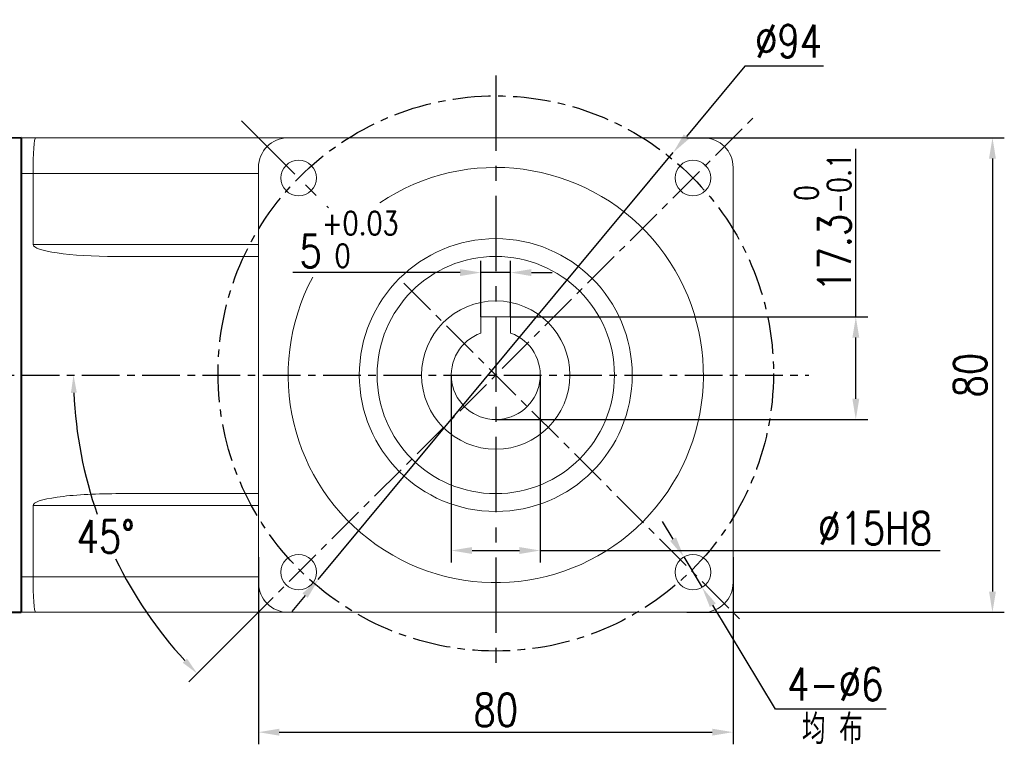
# Model space of a CAD drawing. Header units: inches. Extents: x -753 to 5070, y -3075 to 1581.
# Tile 135 of 178: x 3751 to 3917, y 187 to 310. Entities that reach past the tile are written whole.
import ezdxf

# ---------------------------------------------------------------- set-up
doc = ezdxf.new("R2010")
doc.units = ezdxf.units.IN
doc.header["$LTSCALE"] = 10
doc.header["$MEASUREMENT"] = 0
doc.linetypes.add('CENTER', pattern=[10.16, 6.35, -1.27, 1.27, -1.27])
for name, color, linetype in [('1轮廓实线层', 7, 'Continuous'), ('3中心线层', 1, 'CENTER'), ('6文字层', 3, 'Continuous'), ('7标注层', 4, 'Continuous')]:
    doc.layers.add(name, color=color, linetype=linetype)
doc.layers.add('图层2', color=4, linetype='Continuous', lineweight=40)
doc.styles.add('PC_TEXTSTYLE', font='isocp.shx', dxfattribs={"width": 0.8, "bigfont": 'HZFS.SHX'})
doc.styles.add('TH_GBDIM', font='romans.shx', dxfattribs={"width": 0.8, "bigfont": 'gbcbig.shx'})
doc.dimstyles.new('TH_GBDIM', dxfattribs={"dimtxt": 3.5, "dimasz": 2.5, "dimexe": 2, "dimexo": 0, "dimgap": 1, "dimtad": 1, "dimdec": 4, "dimdsep": 46, "dimtxsty": 'TH_GBDIM', "dimcen": 0.09, "dimclrd": 4, "dimclre": 4, "dimclrt": 3, "dimadec": 0, "dimazin": 0, "dimtfac": 1, "dimtdec": 4, "dimtmove": 0, "dimatfit": 3, "dimfxl": 1, "dimtzin": 0, "dimarcsym": 0})
doc.dimstyles.new('角度标注', dxfattribs={"dimtxt": 3.5, "dimasz": 3, "dimexe": 2, "dimexo": 0, "dimgap": 1, "dimtad": 1, "dimtih": 1, "dimtoh": 1, "dimdsep": 46, "dimtxsty": 'PC_TEXTSTYLE', "dimsah": 1, "dimcen": 0.09, "dimclrd": 4, "dimclrt": 3, "dimadec": 0, "dimazin": 0, "dimtfac": 0.7, "dimtmove": 0, "dimatfit": 0, "dimfxl": 1, "dimtzin": 0, "dimarcsym": 0})

# ---------------------------------------------------------------- blocks, each defined once
blk = doc.blocks.new('*D21')
at = {"layer": '7标注层', "color": 4, "lineweight": -2, "transparency": 16777216}
for p, q in [((3863.48, 289.73), (3917, 289.73)), ((3915, 286.23), (3915, 213.23)), ((3863.48, 209.73), (3917, 209.73))]:
    blk.add_line(p, q, dxfattribs=at)
at = {"layer": '7标注层', "color": 4, "transparency": 16777216}
for points in [[(3914.42, 286.23), (3915.58, 286.23), (3915, 289.73)], [(3914.42, 213.23), (3915.58, 213.23), (3915, 209.73)]]:
    blk.add_solid(points, dxfattribs=at)
at = {"layer": 'Defpoints', "color": 0, "transparency": 16777216}
for p in [(3863.48, 289.73), (3863.48, 209.73), (3915, 209.73)]:
    blk.add_point(p, dxfattribs=at)
at = {"layer": '7标注层', "color": 3, "transparency": 16777216, "insert": (3911.25, 249.73), "char_height": 5.5, "attachment_point": 5, "rotation": 90, "style": 'TH_GBDIM'}
blk.add_mtext('{80}{}{}', dxfattribs=at)
blk = doc.blocks.new('*D22')
at = {"layer": '7标注层', "color": 4, "lineweight": -2, "transparency": 16777216}
for p, q in [((3791.28, 219.02), (3791.28, 187.51)), ((3871.28, 219.02), (3871.28, 187.51)), ((3794.78, 189.51), (3867.78, 189.51))]:
    blk.add_line(p, q, dxfattribs=at)
at = {"layer": '7标注层', "color": 4, "transparency": 16777216}
for points in [[(3794.78, 190.09), (3794.78, 188.93), (3791.28, 189.51)], [(3867.78, 190.09), (3867.78, 188.93), (3871.28, 189.51)]]:
    blk.add_solid(points, dxfattribs=at)
at = {"layer": 'Defpoints', "color": 0, "transparency": 16777216}
for p in [(3791.28, 219.02), (3871.28, 219.02), (3871.28, 189.51)]:
    blk.add_point(p, dxfattribs=at)
at = {"layer": '7标注层', "color": 3, "transparency": 16777216, "insert": (3831.28, 193.26), "char_height": 5.5, "attachment_point": 5, "style": 'TH_GBDIM'}
blk.add_mtext('{80}{}{}', dxfattribs=at)
blk = doc.blocks.new('*D23')
at = {"layer": '7标注层', "color": 4, "lineweight": -2, "transparency": 16777216}
for p, q in [((3873.27, 301.79), (3863.43, 289.94)), ((3886.51, 301.79), (3873.27, 301.79)), ((3801.37, 215.24), (3861.19, 287.25)), ((3799.13, 212.54), (3796.9, 209.85))]:
    blk.add_line(p, q, dxfattribs=at)
at = {"layer": '7标注层', "color": 4, "transparency": 16777216}
for points in [[(3862.98, 290.31), (3863.88, 289.57), (3861.19, 287.25)], [(3798.69, 212.92), (3799.58, 212.17), (3801.37, 215.24)]]:
    blk.add_solid(points, dxfattribs=at)
at = {"layer": 'Defpoints', "color": 0, "transparency": 16777216}
for p in [(3861.19, 287.25), (3801.37, 215.24)]:
    blk.add_point(p, dxfattribs=at)
at = {"layer": '7标注层', "color": 3, "transparency": 16777216, "insert": (3880.64, 306.04), "char_height": 5.5, "attachment_point": 5, "style": 'TH_GBDIM'}
blk.add_mtext('{∅94}{}{}', dxfattribs=at)
blk = doc.blocks.new('*D24')
at = {"layer": '7标注层', "color": 4, "lineweight": -2, "transparency": 16777216}
for p, q in [((3828.78, 259.53), (3828.78, 269.01)), ((3833.78, 259.53), (3833.78, 269.01)), ((3825.28, 267.01), (3797.1, 267.01)), ((3833.78, 267.01), (3828.78, 267.01)), ((3837.28, 267.01), (3840.78, 267.01))]:
    blk.add_line(p, q, dxfattribs=at)
at = {"layer": '7标注层', "color": 4, "transparency": 16777216}
for points in [[(3825.28, 267.59), (3825.28, 266.42), (3828.78, 267.01)], [(3837.28, 267.59), (3837.28, 266.42), (3833.78, 267.01)]]:
    blk.add_solid(points, dxfattribs=at)
at = {"layer": 'Defpoints', "color": 0, "transparency": 16777216}
for p in [(3833.78, 267.01), (3828.78, 259.53), (3833.78, 259.53)]:
    blk.add_point(p, dxfattribs=at)
at = {"layer": '7标注层', "color": 3, "transparency": 16777216, "insert": (3806.54, 272.59), "char_height": 5.5, "attachment_point": 5, "style": 'TH_GBDIM'}
blk.add_mtext('{5}{}{\\H0.7143x;\\S+0.03^  0;}', dxfattribs=at)
blk = doc.blocks.new('*D25')
at = {"layer": '7标注层', "color": 4, "lineweight": -2, "transparency": 16777216}
for p, q in [((3891.97, 259.53), (3891.97, 287.87)), ((3833.78, 259.53), (3893.97, 259.53)), ((3891.97, 245.73), (3891.97, 256.03)), ((3831.28, 242.23), (3893.97, 242.23))]:
    blk.add_line(p, q, dxfattribs=at)
at = {"layer": '7标注层', "color": 4, "transparency": 16777216}
for points in [[(3891.39, 256.03), (3892.55, 256.03), (3891.97, 259.53)], [(3891.39, 245.73), (3892.55, 245.73), (3891.97, 242.23)]]:
    blk.add_solid(points, dxfattribs=at)
at = {"layer": 'Defpoints', "color": 0, "transparency": 16777216}
for p in [(3833.78, 259.53), (3831.28, 242.23), (3891.97, 242.23)]:
    blk.add_point(p, dxfattribs=at)
at = {"layer": '7标注层', "color": 3, "transparency": 16777216, "insert": (3886.39, 275.45), "char_height": 5.5, "attachment_point": 5, "rotation": 90, "style": 'TH_GBDIM'}
blk.add_mtext('17.3{\\H0.7143x;\\S 0^ -0.1;}', dxfattribs=at)
blk = doc.blocks.new('*D26')
at = {"layer": '7标注层', "color": 0, "lineweight": -2, "ltscale": 0.2, "transparency": 16777216}
blk.add_line((3789.28, 207.73), (3779.54, 197.98), dxfattribs=at)
at = {"layer": '7标注层', "color": 4, "lineweight": -2, "ltscale": 0.2, "transparency": 16777216}
for start, end in [(182.4152, 199.2685), (205.8089, 222.5848)]:
    blk.add_arc((3831.28, 249.73), 71.17, start, end, dxfattribs=at)
at = {"layer": '7标注层', "color": 4, "ltscale": 0.2, "transparency": 16777216}
for points in [[(3759.67, 246.72), (3760.67, 246.74), (3760.11, 249.73)], [(3779.24, 201.91), (3778.52, 201.22), (3780.95, 199.4)]]:
    blk.add_solid(points, dxfattribs=at)
at = {"layer": 'Defpoints', "color": 0, "ltscale": 0.2, "transparency": 16777216}
for p in [(3874.77, 293.21), (3658.25, 249.73), (3884.04, 249.73), (3762.53, 231.31), (3789.28, 207.73)]:
    blk.add_point(p, dxfattribs=at)
at = {"layer": '7标注层', "color": 3, "ltscale": 0.2, "transparency": 16777216, "insert": (3765.53, 222.49), "char_height": 5.5, "attachment_point": 5, "style": 'TH_GBDIM'}
blk.add_mtext('45°', dxfattribs=at)
blk = doc.blocks.new('*D213')
at = {"layer": '7标注层', "color": 4, "lineweight": -2, "transparency": 16777216}
for p, q in [((3861.17, 222.06), (3859.36, 225.06)), ((3862.97, 219.06), (3866.06, 213.92)), ((3878.42, 193.37), (3867.86, 210.92)), ((3897.1, 193.37), (3878.42, 193.37))]:
    blk.add_line(p, q, dxfattribs=at)
at = {"layer": '7标注层', "color": 4, "transparency": 16777216}
for points in [[(3861.67, 222.36), (3860.67, 221.76), (3862.97, 219.06)], [(3868.36, 211.22), (3867.36, 210.62), (3866.06, 213.92)]]:
    blk.add_solid(points, dxfattribs=at)
at = {"layer": 'Defpoints', "color": 0, "transparency": 16777216}
for p in [(3862.97, 219.06), (3866.06, 213.92)]:
    blk.add_point(p, dxfattribs=at)
at = {"layer": '7标注层', "color": 3, "transparency": 16777216, "insert": (3888.51, 197.62), "char_height": 5.5, "attachment_point": 5, "style": 'TH_GBDIM'}
blk.add_mtext('{4-∅6}{}{}', dxfattribs=at)
blk = doc.blocks.new('*D214')
at = {"layer": '7标注层', "color": 4, "lineweight": -2, "transparency": 16777216}
for p, q in [((3823.78, 249.73), (3823.78, 218.14)), ((3838.78, 249.73), (3838.78, 218.14)), ((3827.28, 220.14), (3835.28, 220.14)), ((3838.78, 220.14), (3906.17, 220.14))]:
    blk.add_line(p, q, dxfattribs=at)
at = {"layer": '7标注层', "color": 4, "transparency": 16777216}
for points in [[(3827.28, 220.72), (3827.28, 219.56), (3823.78, 220.14)], [(3835.28, 220.72), (3835.28, 219.56), (3838.78, 220.14)]]:
    blk.add_solid(points, dxfattribs=at)
at = {"layer": 'Defpoints', "color": 0, "transparency": 16777216}
for p in [(3823.78, 249.73), (3838.78, 249.73), (3838.78, 220.14)]:
    blk.add_point(p, dxfattribs=at)
at = {"layer": '7标注层', "color": 3, "transparency": 16777216, "insert": (3895.22, 223.89), "char_height": 5.5, "attachment_point": 5, "style": 'TH_GBDIM'}
blk.add_mtext('\\A1;%%c15H8', dxfattribs=at)

msp = doc.modelspace()

# ---------------------------------------------------------------- linework, layer by layer
at = {"color": 7, "linetype": 'Continuous', "lineweight": 15}
for p, q in [((3828.782, 256.798), (3828.782, 259.527)), ((3828.782, 259.527), (3833.782, 259.527)), ((3833.782, 259.527), (3833.782, 257.851))]:
    msp.add_line(p, q, dxfattribs=at)
for radius in [23, 20, 12.5, 12.5]:
    msp.add_circle((3831.282, 249.727), radius, dxfattribs=at)
for radius, start, end in [(35, 151.84956, 123.93059), (7.5, 109.47122, 70.52878)]:
    msp.add_arc((3831.282, 249.727), radius, start, end, dxfattribs=at)
for points, knots in [([(3828.782, 259.366), (3828.782, 259.103), (3828.782, 258.753), (3828.782, 258.401), (3828.782, 258.313), (3828.782, 257.808), (3828.782, 257.303), (3828.782, 256.798)], [0, 0, 0, 0, 0.7491555, 1, 1, 1, 2.4345731, 2.4345731, 2.4345731, 2.4345731]), ([(3833.782, 256.798), (3833.782, 256.886), (3833.782, 257.238), (3833.782, 257.588), (3833.782, 257.851)], [0, 0, 0, 0, 0.25084452, 1, 1, 1, 1])]:
    msp.add_open_spline(points, degree=3, knots=knots, dxfattribs=at)
at = {"layer": '1轮廓实线层', "color": 7, "linetype": 'Continuous', "lineweight": 15}
for p, q in [((3751.283, 289.726), (3753.715, 289.726)), ((3753.715, 289.726), (3796.283, 289.726)), ((3866.282, 289.726), (3796.283, 289.726)), ((3791.283, 284.726), (3791.283, 214.727)), ((3871.282, 214.727), (3871.282, 284.726)), ((3753.283, 283.726), (3751.283, 283.726)), ((3791.283, 283.726), (3753.283, 283.726)), ((3753.283, 271.727), (3753.283, 283.726)), ((3753.283, 271.727), (3791.283, 271.727)), ((3791.283, 269.727), (3767.245, 269.727)), ((3767.245, 229.727), (3791.283, 229.727)), ((3753.283, 227.727), (3753.283, 215.727)), ((3791.283, 227.727), (3753.283, 227.727)), ((3751.283, 215.727), (3753.283, 215.727)), ((3753.283, 215.727), (3791.283, 215.727)), ((3753.715, 209.727), (3751.283, 209.727)), ((3796.283, 209.727), (3753.715, 209.727)), ((3796.283, 209.727), (3866.282, 209.727))]:
    msp.add_line(p, q, dxfattribs=at)
at = {"layer": '1轮廓实线层'}
msp.add_line((3751.283, 249.726), (3751.283, 282.996), dxfattribs=at)
at = {"layer": '1轮廓实线层', "color": 7, "linetype": 'Continuous', "lineweight": 15}
for centre in [(3798.049, 282.96), (3864.516, 282.96), (3798.049, 216.493), (3864.516, 216.493)]:
    msp.add_circle(centre, 3, dxfattribs=at)
for centre, start, end in [((3796.283, 284.726), 90, 180), ((3866.282, 284.726), 0, 90), ((3796.283, 214.727), 180, 270), ((3866.282, 214.727), 270, 0)]:
    msp.add_arc(centre, 5, start, end, dxfattribs=at)
for centre, major_axis, ratio, start_param, end_param in [((3753.715, 283.726), (0, -6), 0.0719933, 3.1415927, 4.712389), ((3767.245, 271.727), (-13.962, 0), 0.1432442, 0, 1.5707963), ((3767.245, 227.727), (13.962, 0), 0.1432442, 1.5707963, 3.1415927), ((3753.715, 215.727), (0, -6), 0.0719933, 4.712389, 6.2831853)]:
    msp.add_ellipse(centre, major_axis=major_axis, ratio=ratio, start_param=start_param, end_param=end_param, dxfattribs=at)
at = {"layer": '3中心线层', "ltscale": 0.2}
for p, q in [((3831.282, 300.249), (3831.282, 200.405)), ((3788.419, 292.59), (3803.077, 277.932))]:
    msp.add_line(p, q, dxfattribs=at)
at = {"layer": '3中心线层', "ltscale": 0.1}
for p, q in [((3789.282, 207.726), (3874.77, 293.214)), ((3815.794, 265.215), (3872.439, 208.57)), ((3619.298, 249.727), (3884.036, 249.727))]:
    msp.add_line(p, q, dxfattribs=at)
msp.add_circle((3831.282, 249.998), 46.808, dxfattribs=at)
at = {"layer": '图层2', "color": 0}
for p, q in [((3751.283, 289.726), (3743.283, 289.643)), ((3751.283, 289.726), (3751.283, 209.726)), ((3743.283, 209.81), (3751.283, 209.726))]:
    msp.add_line(p, q, dxfattribs=at)

# ---------------------------------------------------------------- texts
at = {"layer": '6文字层', "insert": (3882.876, 192.524), "char_height": 5, "width": 38.96783, "attachment_point": 1, "style": 'PC_TEXTSTYLE'}
msp.add_mtext('{\\C3;均 布}', dxfattribs=at)

# ---------------------------------------------------------------- dimensions: what is measured, and where the dimension line sits
at = {"layer": '7标注层'}
for p1, p2, text, picture, middle in [((3801.371, 215.237), (3861.193, 287.247), '{<>}{}{}', '*D23', (3880.639, 301.786)), ((3862.971, 219.064), (3866.062, 213.922), '{4-<>}{}{}', '*D213', (3888.508, 193.366))]:
    dim = msp.add_diameter_dim_2p(p1=p1, p2=p2, text=text, dimstyle='TH_GBDIM', override={"dimtxt": 5.5, "dimasz": 3.5, "dimgap": 1.5, "dimtoh": 1, "dimdec": 0}, dxfattribs=at)
    dim.commit()
    dim.dimension.update_dxf_attribs({"geometry": picture, "text_midpoint": middle, "dimtype": 163})
at = {"layer": '7标注层', "ltscale": 0.2}
dim = msp.add_angular_dim_2l(base=(3762.533, 231.306), line1=((3658.252, 249.727), (3884.036, 249.727)), line2=((3789.282, 207.726), (3874.77, 293.214)), dimstyle='角度标注', override={"dimtxt": 5.5, "dimdec": 0, "dimtxsty": 'TH_GBDIM'}, dxfattribs=at)
dim.commit()
dim.dimension.update_dxf_attribs({"geometry": '*D26', "text_midpoint": (3765.526, 222.49)})
at = {"layer": '7标注层'}
for base, p1, p2, text, picture, middle in [((3914.998, 209.727), (3863.476, 289.726), (3863.476, 209.727), '{<>}{}{}', '*D21', (3914.998, 249.727)), ((3891.971, 242.227), (3833.782, 259.527), (3831.282, 242.227), '<>{\\H0.7143x;\\S 0^ -0.1;}', '*D25', (3891.971, 275.446))]:
    dim = msp.add_linear_dim(base=base, p1=p1, p2=p2, angle=90, text=text, dimstyle='TH_GBDIM', override={"dimtxt": 5.5, "dimasz": 3.5, "dimdec": 1, "dimadec": 1}, dxfattribs=at)
    dim.commit()
    dim.dimension.update_dxf_attribs({"geometry": picture, "text_midpoint": middle, "dimtype": 160})
for base, p1, p2, text, override, picture, middle in [((3833.782, 267.006), (3828.782, 259.527), (3833.782, 259.527), '{<>}{}{\\H0.7143x;\\S+0.03^  0;}', {"dimtxt": 5.5, "dimasz": 3.5, "dimdec": 1, "dimadec": 1}, '*D24', (3806.539, 267.006)), ((3838.782, 220.139), (3823.782, 249.727), (3838.782, 249.727), '\\A1;%%c<>H8', {"dimtxt": 5.5, "dimasz": 3.5, "dimgap": 1, "dimtad": 1, "dimjust": 0, "dimdec": 1, "dimlfac": 1, "dimse1": 0, "dimse2": 0, "dimsd1": 0, "dimsd2": 0, "dimadec": 1}, '*D214', (3895.215, 220.139))]:
    dim = msp.add_linear_dim(base=base, p1=p1, p2=p2, text=text, dimstyle='TH_GBDIM', override=override, dxfattribs=at)
    dim.commit()
    dim.dimension.update_dxf_attribs({"geometry": picture, "text_midpoint": middle, "dimtype": 160})
dim = msp.add_linear_dim(base=(3871.282, 189.509), p1=(3791.283, 219.016), p2=(3871.282, 219.016), text='{<>}{}{}', dimstyle='TH_GBDIM', override={"dimtxt": 5.5, "dimasz": 3.5, "dimdec": 1, "dimadec": 1}, dxfattribs=at)
dim.commit()
dim.dimension.update_dxf_attribs({"geometry": '*D22', "text_midpoint": (3831.282, 193.259)})

doc.saveas('drawing.dxf')
